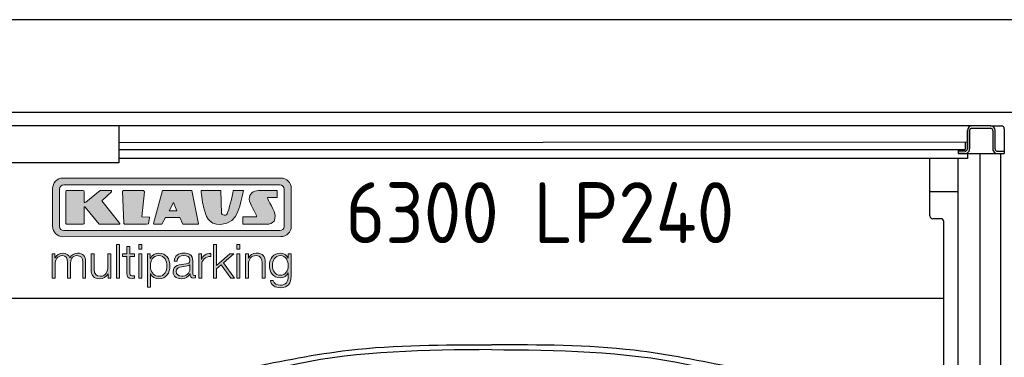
# Model space of a CAD drawing. Header units: millimetres. Extents: x 0 to 8666, y -940 to 5900.
# Tile 7 of 10: x 3368 to 5500, y 5169 to 5900. Entities that reach past the tile are written whole.
import ezdxf

# ---------------------------------------------------------------- set-up
doc = ezdxf.new("R2010")
doc.units = ezdxf.units.MM
for name, color, linetype, lineweight in [('car', 10, 'Continuous', 25), ('Gebäude', 7, 'Continuous', 25), ('Logo', 7, 'Continuous', 25), ('Plattform', 7, 'Continuous', 25)]:
    doc.layers.add(name, color=color, linetype=linetype, lineweight=lineweight)
doc.styles.get("Standard").update_dxf_attribs({"font": 'ISOCP.SHX'})

# ---------------------------------------------------------------- blocks, each defined once
blk = doc.blocks.new('*U17')
at = {"layer": 'car'}
for points, knots in [([(-524.1, 4542.4), (-451.9, 4557.1), (-278.7, 4592.3), (-101.8, 4592), (1.5, 4591.7)], [0, 0, 0, 0, 220.289453, 529.069984, 529.069984, 529.069984, 529.069984]), ([(527.9, 4542), (455.8, 4556.7), (282.6, 4592.1), (105.7, 4591.9), (2.4, 4591.7)], [0, 0, 0, 0, 220.289453, 529.069984, 529.069984, 529.069984, 529.069984]), ([(1.7, 4581.6), (-140.6, 4580.4), (-337.8, 4578.8), (-525.9, 4523.5), (-578.2, 4508.1)], [0, 0, 0, 0, 423.492842, 586.583376, 586.583376, 586.583376, 586.583376]), ([(2.2, 4581.6), (144.5, 4580.3), (341.7, 4578.5), (529.7, 4523), (582, 4507.6)], [0, 0, 0, 0, 423.492842, 586.583376, 586.583376, 586.583376, 586.583376])]:
    blk.add_open_spline(points, degree=3, knots=knots, dxfattribs=at)
blk = doc.blocks.new('Gebäude_GL550_LP240')
at = {"layer": 'Gebäude'}
for p, q in [((5600, 5900), (-2800, 5900)), ((-2600, 5700), (5400, 5700))]:
    blk.add_line(p, q, dxfattribs=at)
blk = doc.blocks.new('KLAUS')
at = {"layer": 'Logo'}
h = blk.add_hatch(color=8, dxfattribs=at)
h.dxf.hatch_style = 2
edge = h.paths.add_edge_path()
edge.add_spline(control_points=[(3.6, 29.09), (2.88, 29.09), (2.3, 28.51), (2.3, 27.8), (2.3, 27.8), (2.3, 16.11), (2.3, 16.11), (2.3, 15.39), (2.88, 14.81), (3.6, 14.81), (3.6, 14.81), (71.16, 14.81), (71.16, 14.81), (71.88, 14.81), (72.46, 15.39), (72.46, 16.11), (72.46, 16.11), (72.46, 27.8), (72.46, 27.8), (72.46, 28.51), (71.88, 29.09), (71.16, 29.09), (71.16, 29.09), (3.6, 29.09), (3.6, 29.09), (3.6, 29.09), (3.6, 29.09), (3.6, 29.09)], knot_values=[0, 0, 0, 0, 1, 1, 1, 2, 2, 2, 3, 3, 3, 4, 4, 4, 5, 5, 5, 6, 6, 6, 7, 7, 7, 8, 8, 8, 9, 9, 9, 9], degree=3, periodic=0)
edge = h.paths.add_edge_path()
edge.add_spline(control_points=[(3.35, 31.23), (3.35, 31.23), (71.47, 31.23), (71.47, 31.23), (73.26, 31.23), (74.71, 29.77), (74.71, 27.99), (74.71, 27.99), (74.71, 16.17), (74.71, 16.17), (74.71, 14.38), (73.26, 12.93), (71.47, 12.93), (71.47, 12.93), (3.35, 12.93), (3.35, 12.93), (1.56, 12.93), (0.11, 14.38), (0.11, 16.17), (0.11, 16.17), (0.11, 27.99), (0.11, 27.99), (0.11, 29.77), (1.56, 31.23), (3.35, 31.23), (3.35, 31.23), (3.35, 31.23), (3.35, 31.23)], knot_values=[0, 0, 0, 0, 1, 1, 1, 2, 2, 2, 3, 3, 3, 4, 4, 4, 5, 5, 5, 6, 6, 6, 7, 7, 7, 8, 8, 8, 9, 9, 9, 9], degree=3, periodic=0)
h = blk.add_hatch(color=8, dxfattribs=at)
h.dxf.hatch_style = 2
edge = h.paths.add_edge_path()
edge.add_spline(control_points=[(4.5, 27.33), (4.5, 27.33), (9.7, 27.33), (9.7, 27.33), (9.84, 27.33), (9.96, 27.22), (9.96, 27.08), (9.96, 27.08), (9.96, 23.69), (9.96, 23.69), (9.96, 23.69), (9.94, 23.64), (10.04, 23.59), (10.14, 23.53), (10.2, 23.57), (10.2, 23.57), (10.2, 23.57), (10.51, 23.75), (10.51, 23.75), (10.51, 23.75), (14.94, 27.33), (14.94, 27.33), (14.94, 27.33), (18.41, 27.33), (18.41, 27.33), (18.41, 27.33), (18.49, 27.33), (18.56, 27.2), (18.65, 27.04), (18.53, 26.91), (18.53, 26.91), (18.53, 26.91), (15.49, 24.11), (15.49, 24.11), (15.49, 24.11), (21.14, 17.06), (21.14, 17.06), (21.14, 17.06), (21.13, 16.91), (21.13, 16.91), (21.08, 16.84), (20.99, 16.82), (20.99, 16.82), (20.99, 16.82), (14.7, 16.82), (14.7, 16.82), (14.7, 16.82), (10.26, 22.17), (10.26, 22.17), (10.26, 22.17), (10.19, 22.24), (10.08, 22.21), (9.97, 22.18), (9.96, 22.11), (9.96, 22.11), (9.96, 22.11), (9.96, 17.08), (9.96, 17.08), (9.96, 16.94), (9.84, 16.82), (9.7, 16.82), (9.7, 16.82), (4.5, 16.82), (4.5, 16.82), (4.36, 16.82), (4.25, 16.94), (4.25, 17.08), (4.25, 17.08), (4.25, 27.08), (4.25, 27.08), (4.25, 27.22), (4.36, 27.33), (4.5, 27.33), (4.5, 27.33), (4.5, 27.33), (4.5, 27.33)], knot_values=[0, 0, 0, 0, 1, 1, 1, 2, 2, 2, 3, 3, 3, 4, 4, 4, 5, 5, 5, 6, 6, 6, 7, 7, 7, 8, 8, 8, 9, 9, 9, 10, 10, 10, 11, 11, 11, 12, 12, 12, 13, 13, 13, 14, 14, 14, 15, 15, 15, 16, 16, 16, 17, 17, 17, 18, 18, 18, 19, 19, 19, 20, 20, 20, 21, 21, 21, 22, 22, 22, 23, 23, 23, 24, 24, 24, 25, 25, 25, 25], degree=3, periodic=0)
h = blk.add_hatch(color=8, dxfattribs=at)
h.dxf.hatch_style = 2
h.paths.add_polyline_path([(22.42, 17.06), (21.97, 27.15), (22.24, 27.33), (28.55, 27.33), (28.86, 26.97), (28.01, 19.08), (30.26, 19.07), (30.44, 18.95), (30.08, 16.95), (29.49, 16.82), (22.6, 16.82)])
h = blk.add_hatch(color=8, dxfattribs=at)
h.paths.add_polyline_path([(36.52, 21.01), (38.93, 21.01), (37.87, 23.57)])
h.paths.add_polyline_path([(34.52, 27.33), (43.65, 27.33), (45.76, 16.94), (45.57, 16.82), (40.83, 16.82), (39.89, 18.95), (35.42, 18.95), (34.27, 16.82), (31.78, 16.82), (31.66, 17)])
h = blk.add_hatch(color=8, dxfattribs=at)
h.dxf.hatch_style = 2
edge = h.paths.add_edge_path()
edge.add_spline(control_points=[(52.69, 27.32), (52.69, 27.32), (52.88, 20.14), (52.88, 20.14), (53.01, 19.89), (53.2, 19.77), (53.43, 19.71), (53.91, 19.59), (54.43, 19.57), (54.64, 20.03), (55.23, 21.34), (56.27, 25.45), (56.6, 27.33), (56.6, 27.33), (59.77, 27.33), (59.77, 27.33), (58.77, 23.9), (58.56, 16.82), (52.63, 16.76), (48.72, 16.72), (48.01, 19.35), (47.27, 22.24), (46.89, 23.68), (46.54, 27.33), (46.54, 27.33), (46.54, 27.33), (52.69, 27.32), (52.69, 27.32), (52.69, 27.32), (52.69, 27.32), (52.69, 27.32)], knot_values=[0, 0, 0, 0, 1, 1, 1, 2, 2, 2, 3, 3, 3, 4, 4, 4, 5, 5, 5, 6, 6, 6, 7, 7, 7, 8, 8, 8, 9, 9, 9, 10, 10, 10, 10], degree=3, periodic=0)
h = blk.add_hatch(color=8, dxfattribs=at)
h.dxf.hatch_style = 2
edge = h.paths.add_edge_path()
edge.add_spline(control_points=[(64.46, 27.33), (64.46, 27.33), (70.31, 27.33), (70.31, 27.33), (70.31, 26.52), (70.31, 26.02), (70.31, 25.12), (70.31, 25.12), (67.3, 25.12), (67.3, 25.12), (67.24, 25.04), (67.25, 25.11), (67.25, 24.91), (67.25, 24.88), (69.73, 20.38), (69.73, 19.57), (69.73, 16.4), (67.22, 16.81), (65.9, 16.82), (65.9, 16.82), (59.59, 16.82), (59.59, 16.82), (59.59, 17.76), (59.59, 18.23), (59.59, 19.14), (59.59, 19.14), (63.75, 19.14), (63.75, 19.14), (63.82, 19.22), (63.81, 19.11), (63.81, 19.31), (63.81, 20.32), (61.58, 23.06), (61.58, 24.63), (61.58, 26.33), (62.83, 27.34), (64.46, 27.33), (64.46, 27.33), (64.46, 27.33), (64.46, 27.33)], knot_values=[0, 0, 0, 0, 1, 1, 1, 2, 2, 2, 3, 3, 3, 4, 4, 4, 5, 5, 5, 6, 6, 6, 7, 7, 7, 8, 8, 8, 9, 9, 9, 10, 10, 10, 11, 11, 11, 12, 12, 12, 13, 13, 13, 13], degree=3, periodic=0)
h = blk.add_hatch(color=30, dxfattribs=at)
h.dxf.hatch_style = 2
h.paths.add_polyline_path([(20.07, 0), (20.99, 0), (20.99, 10.45), (20.07, 10.45)])
h = blk.add_hatch(color=30, dxfattribs=at)
h.dxf.hatch_style = 2
edge = h.paths.add_edge_path()
edge.add_spline(control_points=[(24.22, 9.82), (24.22, 9.82), (23.3, 9.82), (23.3, 9.82), (23.3, 9.82), (23.3, 7.55), (23.3, 7.55), (23.3, 7.55), (21.98, 7.55), (21.98, 7.55), (21.98, 7.55), (21.98, 6.78), (21.98, 6.78), (21.98, 6.78), (23.3, 6.78), (23.3, 6.78), (23.3, 6.78), (23.3, 1.61), (23.3, 1.61), (23.28, 0.32), (23.71, -0.09), (24.94, -0.09), (25.22, -0.09), (25.48, -0.06), (25.76, -0.06), (25.76, -0.06), (25.76, 0.73), (25.76, 0.73), (25.5, 0.7), (25.23, 0.69), (24.97, 0.69), (24.31, 0.73), (24.22, 1.08), (24.22, 1.68), (24.22, 1.68), (24.22, 6.78), (24.22, 6.78), (24.22, 6.78), (25.76, 6.78), (25.76, 6.78), (25.76, 6.78), (25.76, 7.55), (25.76, 7.55), (25.76, 7.55), (24.22, 7.55), (24.22, 7.55), (24.22, 7.55), (24.22, 9.82), (24.22, 9.82), (24.22, 9.82), (24.22, 9.82), (24.22, 9.82)], knot_values=[0, 0, 0, 0, 1, 1, 1, 2, 2, 2, 3, 3, 3, 4, 4, 4, 5, 5, 5, 6, 6, 6, 7, 7, 7, 8, 8, 8, 9, 9, 9, 10, 10, 10, 11, 11, 11, 12, 12, 12, 13, 13, 13, 14, 14, 14, 15, 15, 15, 16, 16, 16, 17, 17, 17, 17], degree=3, periodic=0)
h = blk.add_hatch(color=30, dxfattribs=at)
h.paths.add_polyline_path([(27.1, 0), (28.03, 0), (28.03, 7.55), (27.1, 7.55)])
h.paths.add_polyline_path([(27.1, 8.98), (28.03, 8.98), (28.03, 10.45), (27.1, 10.45)])
h = blk.add_hatch(color=30, dxfattribs=at)
h.dxf.hatch_style = 2
h.paths.add_polyline_path([(50.4, 0), (51.32, 0), (51.32, 2.87), (52.82, 4.11), (55.8, 0), (56.96, 0), (53.52, 4.76), (56.74, 7.55), (55.51, 7.55), (51.32, 3.89), (51.32, 10.45), (50.4, 10.45)])
h = blk.add_hatch(color=30, dxfattribs=at)
h.paths.add_polyline_path([(57.74, 0), (58.66, 0), (58.66, 7.55), (57.74, 7.55)])
h.paths.add_polyline_path([(57.74, 8.98), (58.66, 8.98), (58.66, 10.45), (57.74, 10.45)])
h = blk.add_hatch(color=30, dxfattribs=at)
h.dxf.hatch_style = 2
edge = h.paths.add_edge_path()
edge.add_spline(control_points=[(0, 0), (0, 0), (0.92, 0), (0.92, 0), (0.92, 0), (0.92, 4.22), (0.92, 4.22), (0.94, 5.8), (1.58, 7), (3.18, 7), (4.35, 7), (4.77, 6.15), (4.76, 5.12), (4.76, 5.12), (4.76, 0), (4.76, 0), (4.76, 0), (5.68, 0), (5.68, 0), (5.68, 0), (5.68, 4.27), (5.68, 4.27), (5.68, 5.68), (6.14, 7), (7.73, 7), (9.05, 7), (9.52, 6.32), (9.52, 5.08), (9.52, 5.08), (9.52, 0), (9.52, 0), (9.52, 0), (10.44, 0), (10.44, 0), (10.44, 0), (10.44, 5.12), (10.44, 5.12), (10.44, 6.91), (9.59, 7.77), (7.94, 7.77), (6.94, 7.77), (5.99, 7.29), (5.54, 6.3), (5.26, 7.29), (4.36, 7.77), (3.37, 7.77), (2.17, 7.77), (1.38, 7.19), (0.89, 6.28), (0.89, 6.28), (0.85, 6.28), (0.85, 6.28), (0.85, 6.28), (0.85, 7.55), (0.85, 7.55), (0.85, 7.55), (0, 7.55), (0, 7.55), (0, 7.55), (0, 0), (0, 0), (0, 0), (0, 0), (0, 0)], knot_values=[0, 0, 0, 0, 1, 1, 1, 2, 2, 2, 3, 3, 3, 4, 4, 4, 5, 5, 5, 6, 6, 6, 7, 7, 7, 8, 8, 8, 9, 9, 9, 10, 10, 10, 11, 11, 11, 12, 12, 12, 13, 13, 13, 14, 14, 14, 15, 15, 15, 16, 16, 16, 17, 17, 17, 18, 18, 18, 19, 19, 19, 20, 20, 20, 21, 21, 21, 21], degree=3, periodic=0)
h = blk.add_hatch(color=30, dxfattribs=at)
h.dxf.hatch_style = 2
edge = h.paths.add_edge_path()
edge.add_spline(control_points=[(18.31, 7.55), (18.31, 7.55), (17.39, 7.55), (17.39, 7.55), (17.39, 7.55), (17.39, 3.59), (17.39, 3.59), (17.39, 2.05), (16.7, 0.56), (15.12, 0.56), (13.66, 0.56), (13.15, 1.27), (13.1, 2.64), (13.1, 2.64), (13.1, 7.55), (13.1, 7.55), (13.1, 7.55), (12.18, 7.55), (12.18, 7.55), (12.18, 7.55), (12.18, 2.65), (12.18, 2.65), (12.18, 0.89), (12.93, -0.22), (14.83, -0.22), (15.96, -0.22), (16.95, 0.35), (17.44, 1.36), (17.44, 1.36), (17.47, 1.36), (17.47, 1.36), (17.47, 1.36), (17.47, 0), (17.47, 0), (17.47, 0), (18.31, 0), (18.31, 0), (18.31, 0), (18.31, 7.55), (18.31, 7.55), (18.31, 7.55), (18.31, 7.55), (18.31, 7.55)], knot_values=[0, 0, 0, 0, 1, 1, 1, 2, 2, 2, 3, 3, 3, 4, 4, 4, 5, 5, 5, 6, 6, 6, 7, 7, 7, 8, 8, 8, 9, 9, 9, 10, 10, 10, 11, 11, 11, 12, 12, 12, 13, 13, 13, 14, 14, 14, 14], degree=3, periodic=0)
h = blk.add_hatch(color=30, dxfattribs=at)
edge = h.paths.add_edge_path()
edge.add_spline(control_points=[(35.84, 3.78), (35.84, 2.21), (35.12, 0.56), (33.37, 0.56), (31.4, 0.56), (30.72, 2.21), (30.72, 3.78), (30.72, 5.49), (31.33, 7), (33.37, 7), (35.12, 7), (35.84, 5.34), (35.84, 3.78), (35.84, 3.78), (35.84, 3.78), (35.84, 3.78)], knot_values=[0, 0, 0, 0, 1, 1, 1, 2, 2, 2, 3, 3, 3, 4, 4, 4, 5, 5, 5, 5], degree=3, periodic=0)
edge = h.paths.add_edge_path()
edge.add_spline(control_points=[(29.79, -2.8), (29.79, -2.8), (30.72, -2.8), (30.72, -2.8), (30.72, -2.8), (30.72, 1.43), (30.72, 1.43), (30.72, 1.43), (30.74, 1.43), (30.74, 1.43), (31.14, 0.35), (32.24, -0.22), (33.37, -0.22), (35.66, -0.22), (36.76, 1.64), (36.76, 3.78), (36.76, 5.91), (35.66, 7.77), (33.37, 7.77), (32.15, 7.77), (31.1, 7.14), (30.67, 6.12), (30.67, 6.12), (30.64, 6.12), (30.64, 6.12), (30.64, 6.12), (30.64, 7.55), (30.64, 7.55), (30.64, 7.55), (29.79, 7.55), (29.79, 7.55), (29.79, 7.55), (29.79, -2.8), (29.79, -2.8), (29.79, -2.8), (29.79, -2.8), (29.79, -2.8)], knot_values=[0, 0, 0, 0, 1, 1, 1, 2, 2, 2, 3, 3, 3, 4, 4, 4, 5, 5, 5, 6, 6, 6, 7, 7, 7, 8, 8, 8, 9, 9, 9, 10, 10, 10, 11, 11, 11, 12, 12, 12, 12], degree=3, periodic=0)
h = blk.add_hatch(color=30, dxfattribs=at)
edge = h.paths.add_edge_path()
edge.add_spline(control_points=[(43.03, 2.93), (43.04, 1.45), (41.8, 0.56), (40.39, 0.56), (39.53, 0.56), (38.71, 1.13), (38.71, 2.05), (38.71, 3.53), (40.66, 3.51), (42.22, 3.79), (42.47, 3.84), (42.88, 3.91), (43, 4.13), (43, 4.13), (43.03, 4.13), (43.03, 4.13), (43.03, 4.13), (43.03, 2.93), (43.03, 2.93), (43.03, 2.93), (43.03, 2.93), (43.03, 2.93)], knot_values=[0, 0, 0, 0, 1, 1, 1, 2, 2, 2, 3, 3, 3, 4, 4, 4, 5, 5, 5, 6, 6, 6, 7, 7, 7, 7], degree=3, periodic=0)
edge = h.paths.add_edge_path()
edge.add_spline(control_points=[(39.03, 5.24), (39.06, 6.47), (39.91, 7), (41.05, 7), (42.14, 7), (43.03, 6.69), (43.03, 5.45), (43.03, 4.61), (42.6, 4.51), (41.84, 4.42), (39.85, 4.19), (37.79, 4.11), (37.79, 1.99), (37.79, 0.47), (38.93, -0.22), (40.32, -0.22), (41.77, -0.22), (42.43, 0.34), (43.07, 1.32), (43.07, 1.32), (43.1, 1.32), (43.1, 1.32), (43.1, 0.53), (43.25, 0), (44.19, 0), (44.43, 0), (44.58, 0.01), (44.79, 0.06), (44.79, 0.06), (44.79, 0.83), (44.79, 0.83), (44.71, 0.81), (44.6, 0.78), (44.49, 0.78), (44.13, 0.78), (43.95, 0.98), (43.95, 1.33), (43.95, 1.33), (43.95, 5.34), (43.95, 5.34), (43.95, 7.36), (42.5, 7.77), (41.17, 7.77), (39.44, 7.77), (38.2, 7.01), (38.11, 5.24), (38.11, 5.24), (39.03, 5.24), (39.03, 5.24), (39.03, 5.24), (39.03, 5.24), (39.03, 5.24)], knot_values=[0, 0, 0, 0, 1, 1, 1, 2, 2, 2, 3, 3, 3, 4, 4, 4, 5, 5, 5, 6, 6, 6, 7, 7, 7, 8, 8, 8, 9, 9, 9, 10, 10, 10, 11, 11, 11, 12, 12, 12, 13, 13, 13, 14, 14, 14, 15, 15, 15, 16, 16, 16, 17, 17, 17, 17], degree=3, periodic=0)
h = blk.add_hatch(color=30, dxfattribs=at)
h.dxf.hatch_style = 2
edge = h.paths.add_edge_path()
edge.add_spline(control_points=[(45.79, 0), (45.79, 0), (46.71, 0), (46.71, 0), (46.71, 0), (46.71, 4.03), (46.71, 4.03), (46.71, 5.59), (47.85, 6.82), (49.52, 6.73), (49.52, 6.73), (49.52, 7.66), (49.52, 7.66), (48.16, 7.72), (47.14, 7), (46.67, 5.78), (46.67, 5.78), (46.64, 5.78), (46.64, 5.78), (46.64, 5.78), (46.64, 7.55), (46.64, 7.55), (46.64, 7.55), (45.79, 7.55), (45.79, 7.55), (45.79, 7.55), (45.79, 0), (45.79, 0), (45.79, 0), (45.79, 0), (45.79, 0)], knot_values=[0, 0, 0, 0, 1, 1, 1, 2, 2, 2, 3, 3, 3, 4, 4, 4, 5, 5, 5, 6, 6, 6, 7, 7, 7, 8, 8, 8, 9, 9, 9, 10, 10, 10, 10], degree=3, periodic=0)
h = blk.add_hatch(color=30, dxfattribs=at)
h.dxf.hatch_style = 2
edge = h.paths.add_edge_path()
edge.add_spline(control_points=[(60.41, 0), (60.41, 0), (61.33, 0), (61.33, 0), (61.33, 0), (61.33, 4.41), (61.33, 4.41), (61.36, 5.89), (62.24, 7), (63.7, 7), (65.2, 7), (65.62, 6.02), (65.62, 4.71), (65.62, 4.71), (65.62, 0), (65.62, 0), (65.62, 0), (66.54, 0), (66.54, 0), (66.54, 0), (66.54, 4.86), (66.54, 4.86), (66.54, 6.66), (65.9, 7.77), (63.78, 7.77), (62.71, 7.77), (61.7, 7.16), (61.36, 6.25), (61.36, 6.25), (61.33, 6.25), (61.33, 6.25), (61.33, 6.25), (61.33, 7.55), (61.33, 7.55), (61.33, 7.55), (60.41, 7.55), (60.41, 7.55), (60.41, 7.55), (60.41, 0), (60.41, 0), (60.41, 0), (60.41, 0), (60.41, 0)], knot_values=[0, 0, 0, 0, 1, 1, 1, 2, 2, 2, 3, 3, 3, 4, 4, 4, 5, 5, 5, 6, 6, 6, 7, 7, 7, 8, 8, 8, 9, 9, 9, 10, 10, 10, 11, 11, 11, 12, 12, 12, 13, 13, 13, 14, 14, 14, 14], degree=3, periodic=0)
h = blk.add_hatch(color=30, dxfattribs=at)
edge = h.paths.add_edge_path()
edge.add_spline(control_points=[(71.32, 0.86), (69.62, 0.86), (68.83, 2.34), (68.83, 3.86), (68.83, 5.43), (69.56, 7), (71.32, 7), (73.06, 7), (73.75, 5.34), (73.75, 3.86), (73.75, 2.33), (72.91, 0.86), (71.32, 0.86), (71.32, 0.86), (71.32, 0.86), (71.32, 0.86)], knot_values=[0, 0, 0, 0, 1, 1, 1, 2, 2, 2, 3, 3, 3, 4, 4, 4, 5, 5, 5, 5], degree=3, periodic=0)
edge = h.paths.add_edge_path()
edge.add_spline(control_points=[(74.67, 7.55), (74.67, 7.55), (73.75, 7.55), (73.75, 7.55), (73.75, 7.55), (73.75, 6.25), (73.75, 6.25), (73.75, 6.25), (73.72, 6.25), (73.72, 6.25), (73.35, 7.09), (72.41, 7.77), (71.32, 7.77), (69.13, 7.77), (67.9, 6.05), (67.9, 3.97), (67.9, 1.82), (68.9, 0.09), (71.32, 0.09), (72.4, 0.09), (73.29, 0.72), (73.72, 1.64), (73.72, 1.64), (73.75, 1.64), (73.75, 1.64), (73.75, 1.64), (73.75, 0.61), (73.75, 0.61), (73.75, -1.23), (73.01, -2.24), (71.32, -2.24), (70.29, -2.24), (69.31, -1.85), (69.1, -0.73), (69.1, -0.73), (68.18, -0.73), (68.18, -0.73), (68.31, -2.34), (69.81, -3.02), (71.32, -3.02), (73.79, -3.02), (74.65, -1.64), (74.67, 0.61), (74.67, 0.61), (74.67, 7.55), (74.67, 7.55), (74.67, 7.55), (74.67, 7.55), (74.67, 7.55)], knot_values=[0, 0, 0, 0, 1, 1, 1, 2, 2, 2, 3, 3, 3, 4, 4, 4, 5, 5, 5, 6, 6, 6, 7, 7, 7, 8, 8, 8, 9, 9, 9, 10, 10, 10, 11, 11, 11, 12, 12, 12, 13, 13, 13, 14, 14, 14, 15, 15, 15, 16, 16, 16, 16], degree=3, periodic=0)
at = {"layer": 'Logo', "lineweight": 0}
for points in [[(22.42, 17.06), (21.97, 27.15), (22.24, 27.33), (28.55, 27.33), (28.86, 26.97), (28.01, 19.08), (30.26, 19.07), (30.44, 18.95), (30.08, 16.95), (29.49, 16.82), (22.6, 16.82), (22.42, 17.06), (22.42, 17.06)], [(34.52, 27.33), (43.65, 27.33), (45.76, 16.94), (45.57, 16.82), (40.83, 16.82), (39.89, 18.95), (35.42, 18.95), (34.27, 16.82), (31.78, 16.82), (31.66, 17), (34.52, 27.33), (34.52, 27.33)], [(36.52, 21.01), (38.93, 21.01), (37.87, 23.57), (36.52, 21.01), (36.52, 21.01)], [(20.07, 0), (20.99, 0), (20.99, 10.45), (20.07, 10.45), (20.07, 0), (20.07, 0)], [(27.1, 8.98), (28.03, 8.98), (28.03, 10.45), (27.1, 10.45), (27.1, 8.98), (27.1, 8.98)], [(50.4, 0), (51.32, 0), (51.32, 2.87), (52.82, 4.11), (55.8, 0), (56.96, 0), (53.52, 4.76), (56.74, 7.55), (55.51, 7.55), (51.32, 3.89), (51.32, 10.45), (50.4, 10.45), (50.4, 0), (50.4, 0)], [(57.74, 8.98), (58.66, 8.98), (58.66, 10.45), (57.74, 10.45), (57.74, 8.98), (57.74, 8.98)], [(27.1, 0), (28.03, 0), (28.03, 7.55), (27.1, 7.55), (27.1, 0), (27.1, 0)], [(57.74, 0), (58.66, 0), (58.66, 7.55), (57.74, 7.55), (57.74, 0), (57.74, 0)]]:
    blk.add_lwpolyline(points, dxfattribs=at)
for points, knots in [([(3.35, 31.23), (3.35, 31.23), (71.47, 31.23), (71.47, 31.23), (73.26, 31.23), (74.71, 29.77), (74.71, 27.99), (74.71, 27.99), (74.71, 16.17), (74.71, 16.17), (74.71, 14.38), (73.26, 12.93), (71.47, 12.93), (71.47, 12.93), (3.35, 12.93), (3.35, 12.93), (1.56, 12.93), (0.11, 14.38), (0.11, 16.17), (0.11, 16.17), (0.11, 27.99), (0.11, 27.99), (0.11, 29.77), (1.56, 31.23), (3.35, 31.23), (3.35, 31.23), (3.35, 31.23), (3.35, 31.23)], [0, 0, 0, 0, 1, 1, 1, 2, 2, 2, 3, 3, 3, 4, 4, 4, 5, 5, 5, 6, 6, 6, 7, 7, 7, 8, 8, 8, 9, 9, 9, 9]), ([(3.6, 29.09), (2.88, 29.09), (2.3, 28.51), (2.3, 27.8), (2.3, 27.8), (2.3, 16.11), (2.3, 16.11), (2.3, 15.39), (2.88, 14.81), (3.6, 14.81), (3.6, 14.81), (71.16, 14.81), (71.16, 14.81), (71.88, 14.81), (72.46, 15.39), (72.46, 16.11), (72.46, 16.11), (72.46, 27.8), (72.46, 27.8), (72.46, 28.51), (71.88, 29.09), (71.16, 29.09), (71.16, 29.09), (3.6, 29.09), (3.6, 29.09), (3.6, 29.09), (3.6, 29.09), (3.6, 29.09)], [0, 0, 0, 0, 1, 1, 1, 2, 2, 2, 3, 3, 3, 4, 4, 4, 5, 5, 5, 6, 6, 6, 7, 7, 7, 8, 8, 8, 9, 9, 9, 9]), ([(4.5, 27.33), (4.5, 27.33), (9.7, 27.33), (9.7, 27.33), (9.84, 27.33), (9.96, 27.22), (9.96, 27.08), (9.96, 27.08), (9.96, 23.69), (9.96, 23.69), (9.96, 23.69), (9.94, 23.64), (10.04, 23.59), (10.14, 23.53), (10.2, 23.57), (10.2, 23.57), (10.2, 23.57), (10.51, 23.75), (10.51, 23.75), (10.51, 23.75), (14.94, 27.33), (14.94, 27.33), (14.94, 27.33), (18.41, 27.33), (18.41, 27.33), (18.41, 27.33), (18.49, 27.33), (18.56, 27.2), (18.65, 27.04), (18.53, 26.91), (18.53, 26.91), (18.53, 26.91), (15.49, 24.11), (15.49, 24.11), (15.49, 24.11), (21.14, 17.06), (21.14, 17.06), (21.14, 17.06), (21.13, 16.91), (21.13, 16.91), (21.08, 16.84), (20.99, 16.82), (20.99, 16.82), (20.99, 16.82), (14.7, 16.82), (14.7, 16.82), (14.7, 16.82), (10.26, 22.17), (10.26, 22.17), (10.26, 22.17), (10.19, 22.24), (10.08, 22.21), (9.97, 22.18), (9.96, 22.11), (9.96, 22.11), (9.96, 22.11), (9.96, 17.08), (9.96, 17.08), (9.96, 16.94), (9.84, 16.82), (9.7, 16.82), (9.7, 16.82), (4.5, 16.82), (4.5, 16.82), (4.36, 16.82), (4.25, 16.94), (4.25, 17.08), (4.25, 17.08), (4.25, 27.08), (4.25, 27.08), (4.25, 27.22), (4.36, 27.33), (4.5, 27.33), (4.5, 27.33), (4.5, 27.33), (4.5, 27.33)], [0, 0, 0, 0, 1, 1, 1, 2, 2, 2, 3, 3, 3, 4, 4, 4, 5, 5, 5, 6, 6, 6, 7, 7, 7, 8, 8, 8, 9, 9, 9, 10, 10, 10, 11, 11, 11, 12, 12, 12, 13, 13, 13, 14, 14, 14, 15, 15, 15, 16, 16, 16, 17, 17, 17, 18, 18, 18, 19, 19, 19, 20, 20, 20, 21, 21, 21, 22, 22, 22, 23, 23, 23, 24, 24, 24, 25, 25, 25, 25]), ([(52.69, 27.32), (52.69, 27.32), (52.88, 20.14), (52.88, 20.14), (53.01, 19.89), (53.2, 19.77), (53.43, 19.71), (53.91, 19.59), (54.43, 19.57), (54.64, 20.03), (55.23, 21.34), (56.27, 25.45), (56.6, 27.33), (56.6, 27.33), (59.77, 27.33), (59.77, 27.33), (58.77, 23.9), (58.56, 16.82), (52.63, 16.76), (48.72, 16.72), (48.01, 19.35), (47.27, 22.24), (46.89, 23.68), (46.54, 27.33), (46.54, 27.33), (46.54, 27.33), (52.69, 27.32), (52.69, 27.32), (52.69, 27.32), (52.69, 27.32), (52.69, 27.32)], [0, 0, 0, 0, 1, 1, 1, 2, 2, 2, 3, 3, 3, 4, 4, 4, 5, 5, 5, 6, 6, 6, 7, 7, 7, 8, 8, 8, 9, 9, 9, 10, 10, 10, 10]), ([(64.46, 27.33), (64.46, 27.33), (70.31, 27.33), (70.31, 27.33), (70.31, 26.52), (70.31, 26.02), (70.31, 25.12), (70.31, 25.12), (67.3, 25.12), (67.3, 25.12), (67.24, 25.04), (67.25, 25.11), (67.25, 24.91), (67.25, 24.88), (69.73, 20.38), (69.73, 19.57), (69.73, 16.4), (67.22, 16.81), (65.9, 16.82), (65.9, 16.82), (59.59, 16.82), (59.59, 16.82), (59.59, 17.76), (59.59, 18.23), (59.59, 19.14), (59.59, 19.14), (63.75, 19.14), (63.75, 19.14), (63.82, 19.22), (63.81, 19.11), (63.81, 19.31), (63.81, 20.32), (61.58, 23.06), (61.58, 24.63), (61.58, 26.33), (62.83, 27.34), (64.46, 27.33), (64.46, 27.33), (64.46, 27.33), (64.46, 27.33)], [0, 0, 0, 0, 1, 1, 1, 2, 2, 2, 3, 3, 3, 4, 4, 4, 5, 5, 5, 6, 6, 6, 7, 7, 7, 8, 8, 8, 9, 9, 9, 10, 10, 10, 11, 11, 11, 12, 12, 12, 13, 13, 13, 13]), ([(24.22, 9.82), (24.22, 9.82), (23.3, 9.82), (23.3, 9.82), (23.3, 9.82), (23.3, 7.55), (23.3, 7.55), (23.3, 7.55), (21.98, 7.55), (21.98, 7.55), (21.98, 7.55), (21.98, 6.78), (21.98, 6.78), (21.98, 6.78), (23.3, 6.78), (23.3, 6.78), (23.3, 6.78), (23.3, 1.61), (23.3, 1.61), (23.28, 0.32), (23.71, -0.09), (24.94, -0.09), (25.22, -0.09), (25.48, -0.06), (25.76, -0.06), (25.76, -0.06), (25.76, 0.73), (25.76, 0.73), (25.5, 0.7), (25.23, 0.69), (24.97, 0.69), (24.31, 0.73), (24.22, 1.08), (24.22, 1.68), (24.22, 1.68), (24.22, 6.78), (24.22, 6.78), (24.22, 6.78), (25.76, 6.78), (25.76, 6.78), (25.76, 6.78), (25.76, 7.55), (25.76, 7.55), (25.76, 7.55), (24.22, 7.55), (24.22, 7.55), (24.22, 7.55), (24.22, 9.82), (24.22, 9.82), (24.22, 9.82), (24.22, 9.82), (24.22, 9.82)], [0, 0, 0, 0, 1, 1, 1, 2, 2, 2, 3, 3, 3, 4, 4, 4, 5, 5, 5, 6, 6, 6, 7, 7, 7, 8, 8, 8, 9, 9, 9, 10, 10, 10, 11, 11, 11, 12, 12, 12, 13, 13, 13, 14, 14, 14, 15, 15, 15, 16, 16, 16, 17, 17, 17, 17]), ([(0, 0), (0, 0), (0.92, 0), (0.92, 0), (0.92, 0), (0.92, 4.22), (0.92, 4.22), (0.94, 5.8), (1.58, 7), (3.18, 7), (4.35, 7), (4.77, 6.15), (4.76, 5.12), (4.76, 5.12), (4.76, 0), (4.76, 0), (4.76, 0), (5.68, 0), (5.68, 0), (5.68, 0), (5.68, 4.27), (5.68, 4.27), (5.68, 5.68), (6.14, 7), (7.73, 7), (9.05, 7), (9.52, 6.32), (9.52, 5.08), (9.52, 5.08), (9.52, 0), (9.52, 0), (9.52, 0), (10.44, 0), (10.44, 0), (10.44, 0), (10.44, 5.12), (10.44, 5.12), (10.44, 6.91), (9.59, 7.77), (7.94, 7.77), (6.94, 7.77), (5.99, 7.29), (5.54, 6.3), (5.26, 7.29), (4.36, 7.77), (3.37, 7.77), (2.17, 7.77), (1.38, 7.19), (0.89, 6.28), (0.89, 6.28), (0.85, 6.28), (0.85, 6.28), (0.85, 6.28), (0.85, 7.55), (0.85, 7.55), (0.85, 7.55), (0, 7.55), (0, 7.55), (0, 7.55), (0, 0), (0, 0), (0, 0), (0, 0), (0, 0)], [0, 0, 0, 0, 1, 1, 1, 2, 2, 2, 3, 3, 3, 4, 4, 4, 5, 5, 5, 6, 6, 6, 7, 7, 7, 8, 8, 8, 9, 9, 9, 10, 10, 10, 11, 11, 11, 12, 12, 12, 13, 13, 13, 14, 14, 14, 15, 15, 15, 16, 16, 16, 17, 17, 17, 18, 18, 18, 19, 19, 19, 20, 20, 20, 21, 21, 21, 21]), ([(18.31, 7.55), (18.31, 7.55), (17.39, 7.55), (17.39, 7.55), (17.39, 7.55), (17.39, 3.59), (17.39, 3.59), (17.39, 2.05), (16.7, 0.56), (15.12, 0.56), (13.66, 0.56), (13.15, 1.27), (13.1, 2.64), (13.1, 2.64), (13.1, 7.55), (13.1, 7.55), (13.1, 7.55), (12.18, 7.55), (12.18, 7.55), (12.18, 7.55), (12.18, 2.65), (12.18, 2.65), (12.18, 0.89), (12.93, -0.22), (14.83, -0.22), (15.96, -0.22), (16.95, 0.35), (17.44, 1.36), (17.44, 1.36), (17.47, 1.36), (17.47, 1.36), (17.47, 1.36), (17.47, 0), (17.47, 0), (17.47, 0), (18.31, 0), (18.31, 0), (18.31, 0), (18.31, 7.55), (18.31, 7.55), (18.31, 7.55), (18.31, 7.55), (18.31, 7.55)], [0, 0, 0, 0, 1, 1, 1, 2, 2, 2, 3, 3, 3, 4, 4, 4, 5, 5, 5, 6, 6, 6, 7, 7, 7, 8, 8, 8, 9, 9, 9, 10, 10, 10, 11, 11, 11, 12, 12, 12, 13, 13, 13, 14, 14, 14, 14]), ([(29.79, -2.8), (29.79, -2.8), (30.72, -2.8), (30.72, -2.8), (30.72, -2.8), (30.72, 1.43), (30.72, 1.43), (30.72, 1.43), (30.74, 1.43), (30.74, 1.43), (31.14, 0.35), (32.24, -0.22), (33.37, -0.22), (35.66, -0.22), (36.76, 1.64), (36.76, 3.78), (36.76, 5.91), (35.66, 7.77), (33.37, 7.77), (32.15, 7.77), (31.1, 7.14), (30.67, 6.12), (30.67, 6.12), (30.64, 6.12), (30.64, 6.12), (30.64, 6.12), (30.64, 7.55), (30.64, 7.55), (30.64, 7.55), (29.79, 7.55), (29.79, 7.55), (29.79, 7.55), (29.79, -2.8), (29.79, -2.8), (29.79, -2.8), (29.79, -2.8), (29.79, -2.8)], [0, 0, 0, 0, 1, 1, 1, 2, 2, 2, 3, 3, 3, 4, 4, 4, 5, 5, 5, 6, 6, 6, 7, 7, 7, 8, 8, 8, 9, 9, 9, 10, 10, 10, 11, 11, 11, 12, 12, 12, 12]), ([(35.84, 3.78), (35.84, 2.21), (35.12, 0.56), (33.37, 0.56), (31.4, 0.56), (30.72, 2.21), (30.72, 3.78), (30.72, 5.49), (31.33, 7), (33.37, 7), (35.12, 7), (35.84, 5.34), (35.84, 3.78), (35.84, 3.78), (35.84, 3.78), (35.84, 3.78)], [0, 0, 0, 0, 1, 1, 1, 2, 2, 2, 3, 3, 3, 4, 4, 4, 5, 5, 5, 5]), ([(39.03, 5.24), (39.06, 6.47), (39.91, 7), (41.05, 7), (42.14, 7), (43.03, 6.69), (43.03, 5.45), (43.03, 4.61), (42.6, 4.51), (41.84, 4.42), (39.85, 4.19), (37.79, 4.11), (37.79, 1.99), (37.79, 0.47), (38.93, -0.22), (40.32, -0.22), (41.77, -0.22), (42.43, 0.34), (43.07, 1.32), (43.07, 1.32), (43.1, 1.32), (43.1, 1.32), (43.1, 0.53), (43.25, 0), (44.19, 0), (44.43, 0), (44.58, 0.01), (44.79, 0.06), (44.79, 0.06), (44.79, 0.83), (44.79, 0.83), (44.71, 0.81), (44.6, 0.78), (44.49, 0.78), (44.13, 0.78), (43.95, 0.98), (43.95, 1.33), (43.95, 1.33), (43.95, 5.34), (43.95, 5.34), (43.95, 7.36), (42.5, 7.77), (41.17, 7.77), (39.44, 7.77), (38.2, 7.01), (38.11, 5.24), (38.11, 5.24), (39.03, 5.24), (39.03, 5.24), (39.03, 5.24), (39.03, 5.24), (39.03, 5.24)], [0, 0, 0, 0, 1, 1, 1, 2, 2, 2, 3, 3, 3, 4, 4, 4, 5, 5, 5, 6, 6, 6, 7, 7, 7, 8, 8, 8, 9, 9, 9, 10, 10, 10, 11, 11, 11, 12, 12, 12, 13, 13, 13, 14, 14, 14, 15, 15, 15, 16, 16, 16, 17, 17, 17, 17]), ([(45.79, 0), (45.79, 0), (46.71, 0), (46.71, 0), (46.71, 0), (46.71, 4.03), (46.71, 4.03), (46.71, 5.59), (47.85, 6.82), (49.52, 6.73), (49.52, 6.73), (49.52, 7.66), (49.52, 7.66), (48.16, 7.72), (47.14, 7), (46.67, 5.78), (46.67, 5.78), (46.64, 5.78), (46.64, 5.78), (46.64, 5.78), (46.64, 7.55), (46.64, 7.55), (46.64, 7.55), (45.79, 7.55), (45.79, 7.55), (45.79, 7.55), (45.79, 0), (45.79, 0), (45.79, 0), (45.79, 0), (45.79, 0)], [0, 0, 0, 0, 1, 1, 1, 2, 2, 2, 3, 3, 3, 4, 4, 4, 5, 5, 5, 6, 6, 6, 7, 7, 7, 8, 8, 8, 9, 9, 9, 10, 10, 10, 10]), ([(60.41, 0), (60.41, 0), (61.33, 0), (61.33, 0), (61.33, 0), (61.33, 4.41), (61.33, 4.41), (61.36, 5.89), (62.24, 7), (63.7, 7), (65.2, 7), (65.62, 6.02), (65.62, 4.71), (65.62, 4.71), (65.62, 0), (65.62, 0), (65.62, 0), (66.54, 0), (66.54, 0), (66.54, 0), (66.54, 4.86), (66.54, 4.86), (66.54, 6.66), (65.9, 7.77), (63.78, 7.77), (62.71, 7.77), (61.7, 7.16), (61.36, 6.25), (61.36, 6.25), (61.33, 6.25), (61.33, 6.25), (61.33, 6.25), (61.33, 7.55), (61.33, 7.55), (61.33, 7.55), (60.41, 7.55), (60.41, 7.55), (60.41, 7.55), (60.41, 0), (60.41, 0), (60.41, 0), (60.41, 0), (60.41, 0)], [0, 0, 0, 0, 1, 1, 1, 2, 2, 2, 3, 3, 3, 4, 4, 4, 5, 5, 5, 6, 6, 6, 7, 7, 7, 8, 8, 8, 9, 9, 9, 10, 10, 10, 11, 11, 11, 12, 12, 12, 13, 13, 13, 14, 14, 14, 14]), ([(74.67, 7.55), (74.67, 7.55), (73.75, 7.55), (73.75, 7.55), (73.75, 7.55), (73.75, 6.25), (73.75, 6.25), (73.75, 6.25), (73.72, 6.25), (73.72, 6.25), (73.35, 7.09), (72.41, 7.77), (71.32, 7.77), (69.13, 7.77), (67.9, 6.05), (67.9, 3.97), (67.9, 1.82), (68.9, 0.09), (71.32, 0.09), (72.4, 0.09), (73.29, 0.72), (73.72, 1.64), (73.72, 1.64), (73.75, 1.64), (73.75, 1.64), (73.75, 1.64), (73.75, 0.61), (73.75, 0.61), (73.75, -1.23), (73.01, -2.24), (71.32, -2.24), (70.29, -2.24), (69.31, -1.85), (69.1, -0.73), (69.1, -0.73), (68.18, -0.73), (68.18, -0.73), (68.31, -2.34), (69.81, -3.02), (71.32, -3.02), (73.79, -3.02), (74.65, -1.64), (74.67, 0.61), (74.67, 0.61), (74.67, 7.55), (74.67, 7.55), (74.67, 7.55), (74.67, 7.55), (74.67, 7.55)], [0, 0, 0, 0, 1, 1, 1, 2, 2, 2, 3, 3, 3, 4, 4, 4, 5, 5, 5, 6, 6, 6, 7, 7, 7, 8, 8, 8, 9, 9, 9, 10, 10, 10, 11, 11, 11, 12, 12, 12, 13, 13, 13, 14, 14, 14, 15, 15, 15, 16, 16, 16, 16]), ([(71.32, 0.86), (69.62, 0.86), (68.83, 2.34), (68.83, 3.86), (68.83, 5.43), (69.56, 7), (71.32, 7), (73.06, 7), (73.75, 5.34), (73.75, 3.86), (73.75, 2.33), (72.91, 0.86), (71.32, 0.86), (71.32, 0.86), (71.32, 0.86), (71.32, 0.86)], [0, 0, 0, 0, 1, 1, 1, 2, 2, 2, 3, 3, 3, 4, 4, 4, 5, 5, 5, 5]), ([(43.03, 2.93), (43.04, 1.45), (41.8, 0.56), (40.39, 0.56), (39.53, 0.56), (38.71, 1.13), (38.71, 2.05), (38.71, 3.53), (40.66, 3.51), (42.22, 3.79), (42.47, 3.84), (42.88, 3.91), (43, 4.13), (43, 4.13), (43.03, 4.13), (43.03, 4.13), (43.03, 4.13), (43.03, 2.93), (43.03, 2.93), (43.03, 2.93), (43.03, 2.93), (43.03, 2.93)], [0, 0, 0, 0, 1, 1, 1, 2, 2, 2, 3, 3, 3, 4, 4, 4, 5, 5, 5, 6, 6, 6, 7, 7, 7, 7])]:
    blk.add_open_spline(points, degree=3, knots=knots, dxfattribs=at)
blk = doc.blocks.new('6300_LP240_GL550')
blk.add_line((14.9, 5610.1), (-0.1, 5610.1))
at = {"layer": 'Plattform'}
for p, q in [((29.9, 5670.1), (-2420.1, 5670.1)), ((-1817.7, 5670.1), (-1817.7, 5590.1)), ((19.9, 5620.1), (19.9, 5660.1)), ((24.9, 5620.1), (24.9, 5660.1)), ((24.9, 5660.1), (24.9, 5620.1)), ((69.9, 5670.1), (29.9, 5670.1)), ((29.9, 5665.1), (69.9, 5665.1)), ((69.9, 5670.1), (93.9, 5670.1)), ((74.9, 5660.1), (74.9, 5620.1)), ((79.9, 5620.1), (79.9, 5660.1)), ((99.9, 5664.1), (99.9, 5610.1)), ((19.9, 5634.6), (-1817.7, 5633.5)), ((14.9, 5634.5), (14.9, 5619)), ((19.9, 5634.5), (19.9, 5634.5)), ((-1817.7, 5619), (14.9, 5619)), ((-0.1, 5619), (-0.1, 5610.1)), ((14.9, 5615.1), (-0.1, 5615.1)), ((-0.1, 5610.1), (99.9, 5610.1)), ((19.9, 5610.1), (19.9, 5599.5)), ((48.4, 360.2), (47.9, 5610.1)), ((84.9, 5615.1), (99.9, 5615.1)), ((91.4, 5610.1), (91.5, 360.1)), ((-1817.7, 5590.1), (-2420.1, 5590.1)), ((19.9, 5599.5), (-1817.7, 5599.5)), ((-61.1, 5475.2), (-61.1, 5599.5)), ((-0.1, 350.1), (-0.1, 5599.5)), ((-0.1, 5527.2), (-61.1, 5527.2)), ((-37.1, 5469.2), (-55.1, 5469.2)), ((-31.1, 452.1), (-31.1, 5463.2)), ((-31.1, 5463.2), (-31.1, 5463.2)), ((-31.1, 5296.2), (-2369.1, 5296.2))]:
    blk.add_line(p, q, dxfattribs=at)
for centre, radius, start, end in [((29.9, 5660.1), 10, 90, 180), ((29.9, 5660.1), 10, 90, 180), ((29.9, 5660.1), 5, 90, 180), ((29.9, 5660.1), 5, 90, 180), ((69.9, 5660.1), 10, 0, 90), ((69.9, 5660.1), 5, 0, 90), ((93.9, 5664.1), 6, 0, 90), ((14.9, 5620.1), 5, 270, 0), ((14.9, 5620.1), 10, 270, 330), ((14.9, 5620.1), 10, 300.0075, 0), ((14.9, 5620.1), 10, 330.0736, 0), ((84.9, 5620.1), 10, 180, 209.9264), ((84.9, 5620.1), 10, 210, 270), ((84.9, 5620.1), 5, 180, 270)]:
    blk.add_arc(centre, radius, start, end, dxfattribs=at)
for centre, major_axis in [((-55.1, 5475.2), (-6, 0)), ((-37.1, 5463.2), (6, 0))]:
    blk.add_ellipse(centre, major_axis=major_axis, ratio=0.999962, start_param=0, end_param=1.570796, dxfattribs=at)
at = {"xscale": 6.929133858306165, "yscale": 6.929133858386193, "zscale": 6.929133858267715, "rotation": 0.011070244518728}
blk.add_blockref('KLAUS', (-1961.8, 5340.7), dxfattribs=at)
blk.add_text('6300 LP240', height=132).set_placement((-1326.5, 5416.3))

msp = doc.modelspace()

# ---------------------------------------------------------------- block references
for name, p in [('Gebäude_GL550_LP240', (2800, 0)), ('6300_LP240_GL550', (5400.03, -0.01))]:
    msp.add_blockref(name, p)
at = {"layer": 'car'}
msp.add_blockref('*U17', (4387.64, 604.28), dxfattribs=at)

doc.saveas('drawing.dxf')
